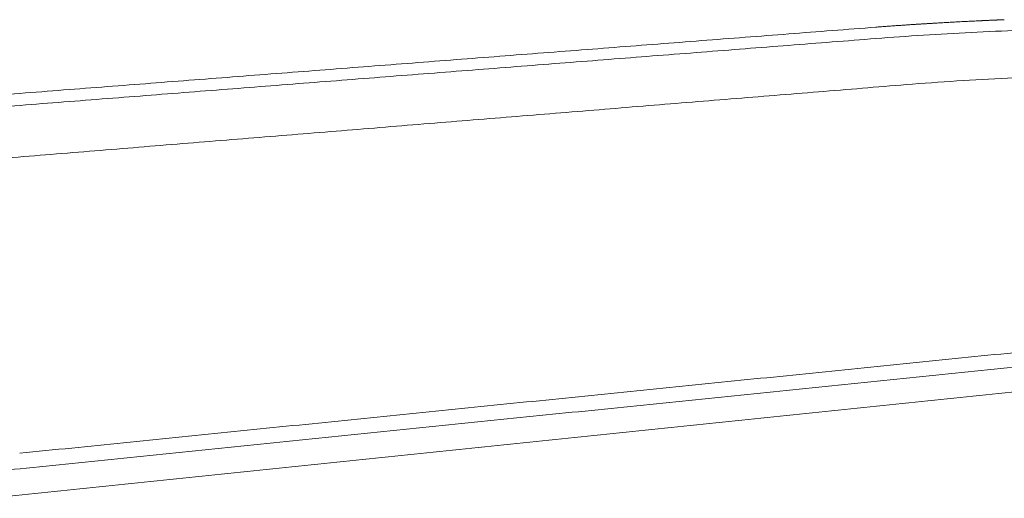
# Model space of a CAD drawing. Header units: millimetres. Extents: x 0 to 3464, y -1145 to 808.
# Tile 4 of 14: x 424 to 769, y -564 to -396. Entities that reach past the tile are written whole.
import ezdxf

# ---------------------------------------------------------------- set-up
doc = ezdxf.new("R2010")
doc.units = ezdxf.units.MM
doc.header["$MEASUREMENT"] = 0
doc.layers.add('Make2D$hidden$lines', color=7, linetype='Continuous', lineweight=13, true_color=0xffffff)
doc.layers.add('Make2D$visible$lines', color=7, linetype='Continuous', lineweight=18, true_color=0x000000)

msp = doc.modelspace()

# ---------------------------------------------------------------- linework, layer by layer
at = {"layer": 'Make2D$hidden$lines'}
for points, knots in [([(1133.5, -454.24), (1133.53, -453.74), (1133.5, -452.65), (1133.15, -451.01), (1132.51, -449.38), (1131.62, -447.8), (1130.42, -446.16), (1128.94, -444.55), (1127.1, -442.88), (1125.09, -441.31), (1122.72, -439.69), (1120.09, -438.08), (1117.07, -436.44), (1112.58, -434.23), (1106.41, -431.6), (1098.15, -428.59), (1088.92, -425.67), (1078.7, -422.85), (1067.6, -420.15), (1055.51, -417.54), (1042.7, -415.08), (1023.94, -411.88), (998.92, -408.35), (967.32, -404.88), (933.97, -402.13), (899.31, -400.13), (863.39, -398.91), (827.5, -398.53), (792.15, -398.98), (757.85, -400.24), (735.33, -401.66), (724.2, -402.53)], [0, 0, 0, 0, 1.518922, 3.260581, 4.98414, 6.765465, 8.679801, 11.090791, 13.316876, 16.133656, 18.725017, 21.932029, 25.381823, 29.034238, 36.925389, 45.505183, 55.409822, 65.960575, 77.298964, 89.682313, 103.063921, 116.412206, 146.782632, 178.850715, 211.769918, 247.169226, 283.007349, 319.572569, 354.854621, 389.052134, 422.537183, 422.537183, 422.537183, 422.537183]), ([(734.85, -418.71), (746.67, -417.74), (770.87, -416.22), (807.94, -415.05), (845.98, -414.95), (884.38, -415.92), (921.79, -417.95), (957.66, -420.97), (986.08, -424.33), (1007.59, -427.52), (1022.38, -430.06), (1036.2, -432.79), (1048.97, -435.69), (1060.53, -438.72), (1070.79, -441.86), (1079.71, -445.06), (1086.38, -447.92), (1091.03, -450.27), (1094.11, -452.02), (1096.89, -453.82), (1099.31, -455.64), (1101.31, -457.43), (1102.97, -459.24), (1104.22, -461), (1105.16, -462.87), (1105.69, -464.69), (1105.84, -466.52), (1105.63, -468.27), (1105.04, -470.11), (1104.05, -471.93), (1102.68, -473.72), (1101.01, -475.42), (1098.99, -477.11), (1096.62, -478.78), (1093.91, -480.43), (1090.77, -482.09), (1088.5, -483.15), (1087.27, -483.7)], [0, 0, 0, 0, 35.56158, 72.749189, 111.225957, 149.68721, 187.962389, 223.61431, 257.680915, 273.801688, 288.832665, 302.700752, 316.057953, 328.116246, 338.543624, 348.239501, 356.532029, 360.310876, 363.877192, 367.158121, 370.202948, 372.983006, 375.204425, 377.551134, 379.437898, 381.468484, 383.193058, 384.924493, 386.733121, 388.965018, 391.114186, 393.486428, 396.109978, 399.003597, 402.169528, 405.631315, 409.662864, 409.662864, 409.662864, 409.662864])]:
    msp.add_open_spline(points, degree=3, knots=knots, dxfattribs=at)
for points in [[(724.2, -402.53), (479.42, -421.65), (234.64, -440.77)], [(242.37, -458.86), (488.61, -438.79), (734.85, -418.71)]]:
    msp.add_open_spline(points, degree=2, dxfattribs=at)
at = {"layer": 'Make2D$visible$lines'}
for points, weights, degree in [([(744.67, -397.15), (740.77, -397.38), (736.93, -397.63)], [3332.54134559, 3351.01721211, 3370.36593505], 2), ([(760.96, -396.28), (752.81, -396.66), (744.67, -397.15)], [1, 0.999979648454, 1], 2), ([(763.67, -396.16), (762.31, -396.22), (760.96, -396.28)], [3250.22380436, 3255.62799994, 3261.12678353], 2), ([(763.71, -396.15), (763.7, -396.15), (763.68, -396.15), (763.67, -396.16)], [3459.91702229, 3459.91194291, 3459.90686206, 3459.90177975], 3), ([(769.28, -395.92), (766.48, -396.03), (763.71, -396.15)], [3228.48961778, 3239.08619426, 3250.07397611], 2), ([(736.93, -397.63), (730.58, -398.05), (724.24, -398.54)], [1, 0.999984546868, 1], 2)]:
    msp.add_rational_spline(points, weights, degree=degree, dxfattribs=at)
for points in [[(724.24, -398.54), (479.34, -417.48), (234.43, -436.42)], [(423.76, -548.07), (715.6, -518.54), (1007.45, -489.01)], [(423.9, -553.5), (715.57, -523.69), (1007.23, -493.88)], [(990.46, -503.88), (701.91, -533.88), (413.35, -563.88)]]:
    msp.add_open_spline(points, degree=2, dxfattribs=at)
msp.add_open_spline([(5.72, -518.26), (6.28, -518.84), (7.5, -520), (10.17, -522.2), (14.06, -524.86), (19.48, -527.9), (25.91, -530.92), (33.12, -533.79), (41.06, -536.52), (49.68, -539.12), (59.21, -541.64), (69.64, -544.07), (80.95, -546.39), (92.68, -548.51), (109.52, -551.19), (132.04, -554.12), (160.54, -556.9), (190.98, -559.03), (222.81, -560.45), (256, -561.14), (289.98, -561.1), (324.13, -560.31), (358.37, -558.77), (391.52, -556.54), (413.36, -554.58), (423.9, -553.5)], degree=3, knots=[0, 0, 0, 0, 2.425282, 5.031631, 10.366414, 16.563498, 23.637031, 31.663798, 39.833532, 48.828469, 58.691329, 69.393885, 80.95383, 93.330123, 105.155294, 132.104082, 161.44612, 191.037785, 223.639447, 257.034768, 290.625553, 325.574998, 359.490327, 393.450481, 425.25237, 425.25237, 425.25237, 425.25237], dxfattribs=at)

doc.saveas('drawing.dxf')
